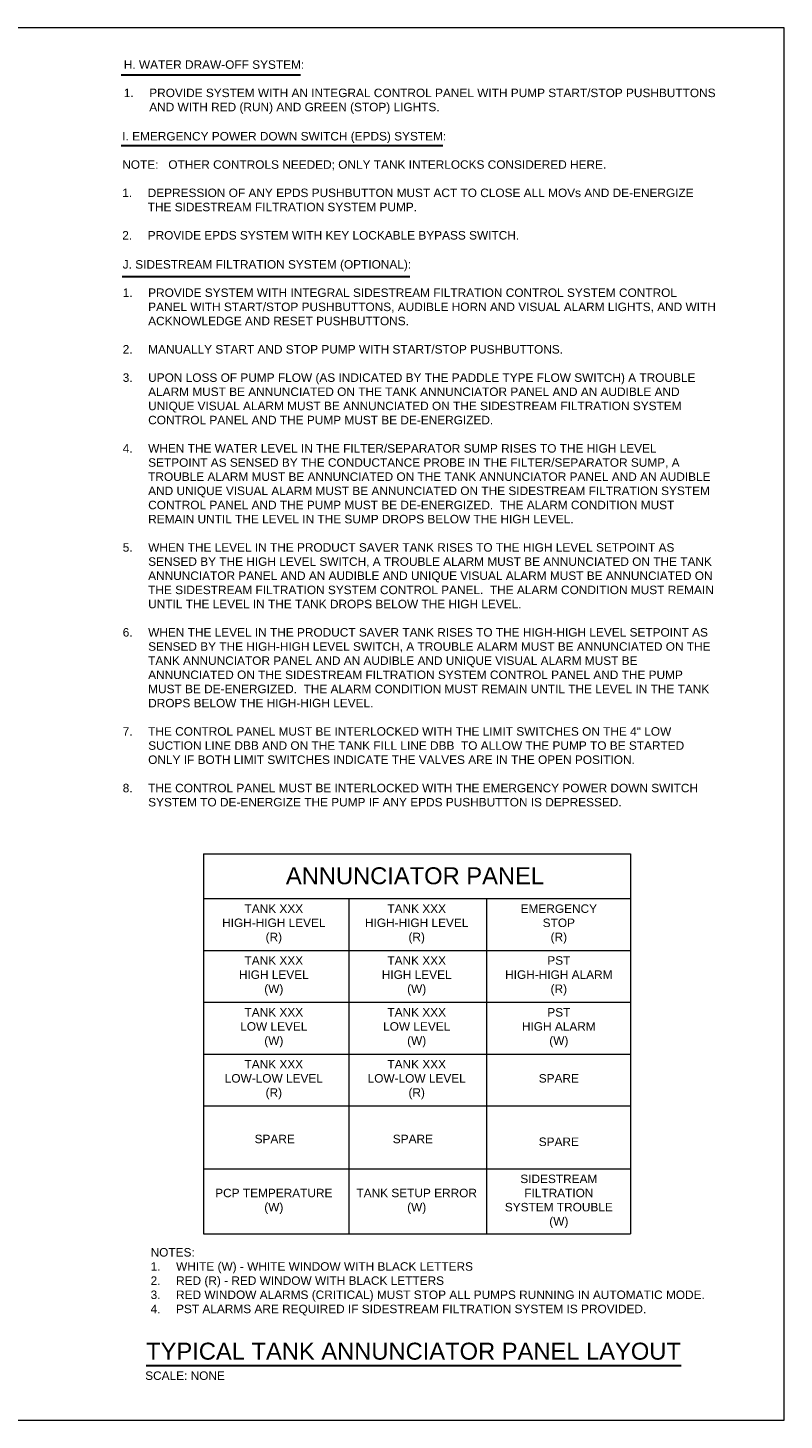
# Model space of a CAD drawing. Header units: inches. Extents: x -7385 to -7355, y 2251.4 to 2271.9.
# Tile 2 of 2: x -7366.2 to -7355, y 2251.4 to 2271.9. Entities that reach past the tile are written whole.
import ezdxf

# ---------------------------------------------------------------- set-up
doc = ezdxf.new("R2010")
doc.units = ezdxf.units.IN
doc.header["$MEASUREMENT"] = 0
doc.layers.add('G-ANNO-NPLT', color=2, linetype='Continuous', lineweight=0, plot=False)
doc.layers.add('G-ANNO-SCHD', color=2, linetype='Continuous', lineweight=0)
doc.layers.add('G-ANNO-TEXT', color=2, linetype='Continuous', lineweight=30)
doc.styles.add('AEC_AC_40Text-LeftTop_FullScale', font='arial.ttf', dxfattribs={"height": 0.125})
doc.styles.add("AEC_AC_41Text-LeftTop_6_1'", font='arial.ttf', dxfattribs={"height": 0.25})
doc.styles.add("AEC_AC_43Text-LeftTop_1_1-2_1'", font='arial.ttf', dxfattribs={"height": 1})
doc.styles.add("AEC_AC_45Text-LeftTop_3-4_1'", font='arial.ttf', dxfattribs={"height": 2})

msp = doc.modelspace()

# ---------------------------------------------------------------- linework, layer by layer
at = {"layer": 'G-ANNO-NPLT', "lineweight": 0}
msp.add_3dface([(-7385.02, 2271.916), (-7385.02, 2251.416), (-7355.02, 2251.416), (-7355.02, 2271.916)], dxfattribs=at)
at = {"layer": 'G-ANNO-SCHD', "lineweight": 0}
for p, q in [((-7363.576, 2259.755), (-7363.576, 2254.162)), ((-7363.576, 2259.755), (-7357.284, 2259.755)), ((-7357.284, 2259.755), (-7357.284, 2254.162)), ((-7363.576, 2259.096), (-7357.284, 2259.096)), ((-7361.435, 2259.096), (-7361.435, 2254.162)), ((-7359.405, 2259.096), (-7359.405, 2254.162)), ((-7363.576, 2258.332), (-7357.284, 2258.332)), ((-7363.576, 2257.569), (-7357.284, 2257.569)), ((-7363.576, 2256.805), (-7357.284, 2256.805)), ((-7363.576, 2256.042), (-7357.284, 2256.042)), ((-7363.576, 2255.117), (-7357.284, 2255.117)), ((-7363.576, 2254.162), (-7357.284, 2254.162))]:
    msp.add_line(p, q, dxfattribs=at)
at = {"layer": 'G-ANNO-TEXT'}
for p, q in [((-7364.789, 2271.223), (-7362.148, 2271.223)), ((-7364.789, 2270.184), (-7360.051, 2270.184)), ((-7364.772, 2268.257), (-7360.533, 2268.257))]:
    msp.add_line(p, q, dxfattribs=at)
at = {"layer": 'G-ANNO-TEXT', "ltscale": 0.125}
msp.add_line((-7364.42, 2252.221, 0), (-7356.537, 2252.221, 0), dxfattribs=at)

# ---------------------------------------------------------------- texts
at = {"layer": 'G-ANNO-SCHD', "lineweight": 0}
for s, insert, char_height, attachment_point, style in [('ANNUNCIATOR PANEL', (-7362.361, 2259.557), 0.25, 1, "AEC_AC_41Text-LeftTop_6_1'"), ('TANK XXX\\PHIGH-HIGH LEVEL\\P(R)', (-7362.539, 2259.01), 0.125, 2, 'AEC_AC_40Text-LeftTop_FullScale'), ('TANK XXX\\PHIGH-HIGH LEVEL\\P(R)', (-7360.434, 2259.01), 0.125, 2, 'AEC_AC_40Text-LeftTop_FullScale'), ('EMERGENCY\\PSTOP\\P(R)', (-7358.34, 2259.01), 0.125, 2, 'AEC_AC_40Text-LeftTop_FullScale'), ('TANK XXX\\PHIGH LEVEL\\P(W)', (-7362.539, 2258.247), 0.125, 2, 'AEC_AC_40Text-LeftTop_FullScale'), ('TANK XXX\\PHIGH LEVEL\\P(W)', (-7360.434, 2258.247), 0.125, 2, 'AEC_AC_40Text-LeftTop_FullScale'), ('PST\\PHIGH-HIGH ALARM\\P(R)', (-7358.34, 2258.247), 0.125, 2, 'AEC_AC_40Text-LeftTop_FullScale'), ('TANK XXX\\PLOW LEVEL\\P(W)', (-7362.539, 2257.484), 0.125, 2, 'AEC_AC_40Text-LeftTop_FullScale'), ('TANK XXX\\PLOW LEVEL\\P(W)', (-7360.434, 2257.484), 0.125, 2, 'AEC_AC_40Text-LeftTop_FullScale'), ('PST\\PHIGH ALARM\\P(W)', (-7358.34, 2257.484), 0.125, 2, 'AEC_AC_40Text-LeftTop_FullScale'), ('TANK XXX\\PLOW-LOW LEVEL\\P(R)', (-7362.539, 2256.72), 0.125, 2, 'AEC_AC_40Text-LeftTop_FullScale'), ('TANK XXX\\PLOW-LOW LEVEL\\P(R)', (-7360.434, 2256.72), 0.125, 2, 'AEC_AC_40Text-LeftTop_FullScale'), ('\\PSPARE', (-7358.34, 2256.72), 0.125, 2, 'AEC_AC_40Text-LeftTop_FullScale'), ('SPARE', (-7362.526, 2255.619), 0.125, 2, 'AEC_AC_40Text-LeftTop_FullScale'), ('SPARE', (-7360.49, 2255.619), 0.125, 2, 'AEC_AC_40Text-LeftTop_FullScale'), ('\\PSPARE', (-7358.34, 2255.786), 0.125, 2, 'AEC_AC_40Text-LeftTop_FullScale'), ('SIDESTREAM\\PFILTRATION\\PSYSTEM TROUBLE\\P(W)', (-7358.34, 2255.032), 0.125, 2, 'AEC_AC_40Text-LeftTop_FullScale'), ('\\PPCP TEMPERATURE\\P(W)', (-7362.539, 2255.032), 0.125, 2, 'AEC_AC_40Text-LeftTop_FullScale'), ('\\PTANK SETUP ERROR\\P(W)', (-7360.434, 2255.032), 0.125, 2, 'AEC_AC_40Text-LeftTop_FullScale')]:
    msp.add_mtext(s, dxfattribs=dict(at, insert=insert, char_height=char_height, attachment_point=attachment_point, style=style))
at = {"layer": 'G-ANNO-TEXT', "lineweight": 0, "char_height": 0.125, "attachment_point": 1, "style": 'AEC_AC_40Text-LeftTop_FullScale'}
for s, insert, width in [('H. WATER DRAW-OFF SYSTEM:\\P\\P\\pi-0.375,l0.375,t0.375;1.^IPROVIDE SYSTEM WITH AN INTEGRAL CONTROL PANEL WITH PUMP START/STOP PUSHBUTTONS AND WITH RED (RUN) AND GREEN (STOP) LIGHTS.', (-7364.749, 2271.438), 8.71251), ('I. EMERGENCY POWER DOWN SWITCH (EPDS) SYSTEM:\\P\\PNOTE:   OTHER CONTROLS NEEDED; ONLY TANK INTERLOCKS CONSIDERED HERE.\\P\\P\\pi-0.375,l0.375,t0.375;1.^IDEPRESSION OF ANY EPDS PUSHBUTTON MUST ACT TO CLOSE ALL MOVs AND DE-ENERGIZE THE SIDESTREAM FILTRATION SYSTEM PUMP.\\P\\pi0,l0,tz;\\P\\pi-0.375,l0.375,t0.375;2.^IPROVIDE EPDS SYSTEM WITH KEY LOCKABLE BYPASS SWITCH.', (-7364.772, 2270.383), 8.71251), ('J. SIDESTREAM FILTRATION SYSTEM (OPTIONAL):\\P\\P\\pi-0.375,l0.375,t0.375;1.^IPROVIDE SYSTEM WITH INTEGRAL SIDESTREAM FILTRATION CONTROL SYSTEM CONTROL PANEL WITH START/STOP PUSHBUTTONS, AUDIBLE HORN AND VISUAL ALARM LIGHTS, AND WITH ACKNOWLEDGE AND RESET PUSHBUTTONS.\\P\\pi0,l0,tz;\\P\\pi-0.375,l0.375,t0.375;2.^IMANUALLY START AND STOP PUMP WITH START/STOP PUSHBUTTONS.\\P\\pi0,l0,tz;\\P\\pi-0.375,l0.375,t0.375;3.^IUPON LOSS OF PUMP FLOW (AS INDICATED BY THE PADDLE TYPE FLOW SWITCH) A TROUBLE ALARM MUST BE ANNUNCIATED ON THE TANK ANNUNCIATOR PANEL AND AN AUDIBLE AND UNIQUE VISUAL ALARM MUST BE ANNUNCIATED ON THE SIDESTREAM FILTRATION SYSTEM CONTROL PANEL AND THE PUMP MUST BE DE-ENERGIZED.\\P\\pi0,l0,tz;\\P\\pi-0.375,l0.375,t0.375;4.^IWHEN THE WATER LEVEL IN THE FILTER/SEPARATOR SUMP RISES TO THE HIGH LEVEL SETPOINT AS SENSED BY THE CONDUCTANCE PROBE IN THE FILTER/SEPARATOR SUMP, A TROUBLE ALARM MUST BE ANNUNCIATED ON THE TANK ANNUNCIATOR PANEL AND AN AUDIBLE AND UNIQUE VISUAL ALARM MUST BE ANNUNCIATED ON THE SIDESTREAM FILTRATION SYSTEM CONTROL PANEL AND THE PUMP MUST BE DE-ENERGIZED.  THE ALARM CONDITION MUST REMAIN UNTIL THE LEVEL IN THE SUMP DROPS BELOW THE HIGH LEVEL.\\P\\pi0,l0,tz;\\P\\pi-0.375,l0.375,t0.375;5.^IWHEN THE LEVEL IN THE PRODUCT SAVER TANK RISES TO THE HIGH LEVEL SETPOINT AS SENSED BY THE HIGH LEVEL SWITCH, A TROUBLE ALARM MUST BE ANNUNCIATED ON THE TANK ANNUNCIATOR PANEL AND AN AUDIBLE AND UNIQUE VISUAL ALARM MUST BE ANNUNCIATED ON THE SIDESTREAM FILTRATION SYSTEM CONTROL PANEL.  THE ALARM CONDITION MUST REMAIN UNTIL THE LEVEL IN THE TANK DROPS BELOW THE HIGH LEVEL.\\P\\pi0,l0,tz;\\P\\pi-0.375,l0.375,t0.375;6.^IWHEN THE LEVEL IN THE PRODUCT SAVER TANK RISES TO THE HIGH-HIGH LEVEL SETPOINT AS SENSED BY THE HIGH-HIGH LEVEL SWITCH, A TROUBLE ALARM MUST BE ANNUNCIATED ON THE TANK ANNUNCIATOR PANEL AND AN AUDIBLE AND UNIQUE VISUAL ALARM MUST BE ANNUNCIATED ON THE SIDESTREAM FILTRATION SYSTEM CONTROL PANEL AND THE PUMP MUST BE DE-ENERGIZED.  THE ALARM CONDITION MUST REMAIN UNTIL THE LEVEL IN THE TANK DROPS BELOW THE HIGH-HIGH LEVEL.\\P\\pi0,l0,tz;\\P\\pi-0.375,l0.375,t0.375;7.^ITHE CONTROL PANEL MUST BE INTERLOCKED WITH THE LIMIT SWITCHES ON THE 4" LOW SUCTION LINE DBB AND ON THE TANK FILL LINE DBB  TO ALLOW THE PUMP TO BE STARTED ONLY IF BOTH LIMIT SWITCHES INDICATE THE VALVES ARE IN THE OPEN POSITION.\\P\\pi0,l0,tz;\\P\\pi-0.375,l0.375,t0.375;8.^ITHE CONTROL PANEL MUST BE INTERLOCKED WITH THE EMERGENCY POWER DOWN SWITCH SYSTEM TO DE-ENERGIZE THE PUMP IF ANY EPDS PUSHBUTTON IS DEPRESSED.', (-7364.765, 2268.496), 8.71251), ('NOTES:\\P\\pi-0.375,l0.375,t0.375;1.^IWHITE (W) - WHITE WINDOW WITH BLACK LETTERS\\P2.^IRED (R) - RED WINDOW WITH BLACK LETTERS\\P3.^IRED WINDOW ALARMS (CRITICAL) MUST STOP ALL PUMPS RUNNING IN AUTOMATIC MODE. \\P4.^IPST ALARMS ARE REQUIRED IF SIDESTREAM FILTRATION SYSTEM IS PROVIDED.', (-7364.354, 2253.95), 8.21477)]:
    msp.add_mtext(s, dxfattribs=dict(at, insert=insert, width=width))
at = {"layer": 'G-ANNO-TEXT', "attachment_point": 1}
for s, insert, char_height, style in [('TYPICAL TANK ANNUNCIATOR PANEL LAYOUT', (-7364.42, 2252.557, 0), 0.25, "AEC_AC_45Text-LeftTop_3-4_1'"), ('SCALE: NONE', (-7364.434, 2252.134, 0), 0.125, "AEC_AC_43Text-LeftTop_1_1-2_1'")]:
    msp.add_mtext(s, dxfattribs=dict(at, insert=insert, char_height=char_height, style=style))

doc.saveas('drawing.dxf')
